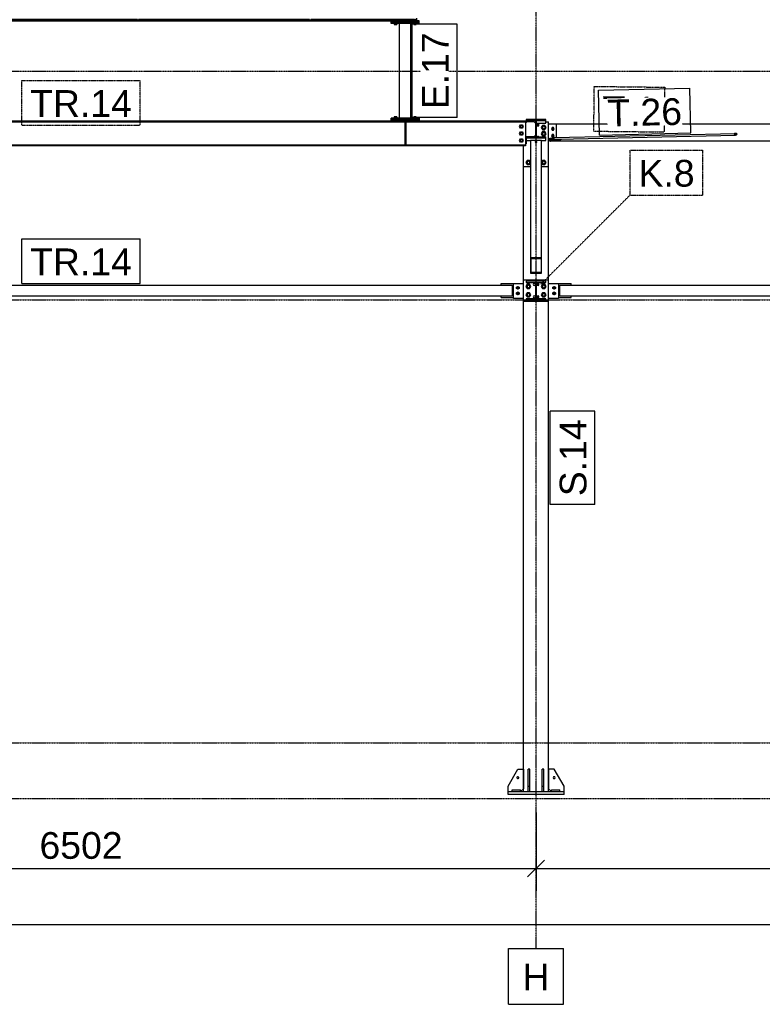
# Model space of a CAD drawing. Header units: millimetres. Extents: x 0 to 42000, y 0 to 29700.
# Tile 27 of 29: x 29294 to 34599, y 17763 to 24801. Entities that reach past the tile are written whole.
import ezdxf

# ---------------------------------------------------------------- set-up
doc = ezdxf.new("R2010")
doc.units = ezdxf.units.MM
doc.linetypes.add('DXK_LINE_DOT2', pattern=[3.9198, 1.9599, -1.9599])
doc.linetypes.add('DXK_LINE_DOT3', pattern=[5.9187, 2.979, -0.9799, 0.9799, -0.9799])
for name, color, linetype in [('TS_INNE_OBIEKTY', 7, 'Continuous'), ('TS_LINIE_WIDOCZNE', 7, 'Continuous'), ('TS_OPISY', 7, 'Continuous'), ('TS_OPISY_LINIE', 7, 'Continuous'), ('TS_OPISY_RAMKA', 7, 'Continuous'), ('TS_WYMIARY', 7, 'Continuous'), ('TS_WYMIARY_TEKST', 7, 'Continuous'), ('TS_WYPELNIENIE', 7, 'Continuous')]:
    doc.layers.add(name, color=color, linetype=linetype)
doc.styles.add('Arial', font='ARIAL.TTF', dxfattribs={"height": 0.2})

# ---------------------------------------------------------------- blocks, each defined once
blk = doc.blocks.new('Part-293068075-5662 - 4602')
at = {"layer": 'TS_LINIE_WIDOCZNE', "color": 1, "linetype": 'Continuous'}
for p, q in [((33072.6, 23952.4), (33111.5, 23952.4)), ((33097.6, 23944.4), (33072.6, 23944.4)), ((33095.6, 23944.4), (33095.6, 23952.4))]:
    blk.add_line(p, q, dxfattribs=at)
blk = doc.blocks.new('Part-293068075-4615 - 4602')
at = {"layer": 'TS_LINIE_WIDOCZNE', "color": 1, "linetype": 'Continuous'}
for p, q in [((32892.6, 22940.6), (32892.6, 23750.3)), ((33072.6, 22940.6), (33072.6, 23750.3)), ((32892.6, 19282.6), (32892.6, 22787.6)), ((33072.6, 19282.6), (33072.6, 22787.6))]:
    blk.add_line(p, q, dxfattribs=at)
blk = doc.blocks.new('Bolt-293068075-5039 - 4602')
at = {"layer": 'TS_INNE_OBIEKTY', "color": 1, "linetype": 'Continuous'}
for p, q in [((32919, 22909.1), (32910.3, 22894.1)), ((32910.3, 22894.1), (32919, 22879.1)), ((32936.3, 22909.1), (32919, 22909.1)), ((32919, 22879.1), (32936.3, 22879.1)), ((32944.9, 22894.1), (32936.3, 22909.1)), ((32936.3, 22879.1), (32944.9, 22894.1)), ((33029, 22909.1), (33020.3, 22894.1)), ((33020.3, 22894.1), (33029, 22879.1)), ((33046.3, 22909.1), (33029, 22909.1)), ((33029, 22879.1), (33046.3, 22879.1)), ((33054.9, 22894.1), (33046.3, 22909.1)), ((33046.3, 22879.1), (33054.9, 22894.1)), ((32919, 22849.1), (32910.3, 22834.1)), ((32910.3, 22834.1), (32919, 22819.1)), ((32936.3, 22849.1), (32919, 22849.1)), ((32919, 22819.1), (32936.3, 22819.1)), ((32944.9, 22834.1), (32936.3, 22849.1)), ((32936.3, 22819.1), (32944.9, 22834.1)), ((33029, 22849.1), (33020.3, 22834.1)), ((33020.3, 22834.1), (33029, 22819.1)), ((33046.3, 22849.1), (33029, 22849.1)), ((33029, 22819.1), (33046.3, 22819.1)), ((33054.9, 22834.1), (33046.3, 22849.1)), ((33046.3, 22819.1), (33054.9, 22834.1))]:
    blk.add_line(p, q, dxfattribs=at)
for centre, radius, start, end in [((32927.6, 22894.1), 11, 108, 288), ((32927.6, 22894.1), 10, 0, 180), ((32927.6, 22894.1), 10, 180, 0), ((32927.6, 22894.1), 11, 288, 108), ((33037.6, 22894.1), 11, 108, 288), ((33037.6, 22894.1), 10, 0, 180), ((33037.6, 22894.1), 10, 180, 0), ((33037.6, 22894.1), 11, 288, 108), ((32927.6, 22834.1), 11, 108, 288), ((32927.6, 22834.1), 10, 0, 180), ((32927.6, 22834.1), 10, 180, 0), ((32927.6, 22834.1), 11, 288, 108), ((33037.6, 22834.1), 11, 108, 288), ((33037.6, 22834.1), 10, 0, 180), ((33037.6, 22834.1), 10, 180, 0), ((33037.6, 22834.1), 11, 288, 108)]:
    blk.add_arc(centre, radius, start, end, dxfattribs=at)
blk = doc.blocks.new('Bolt-293068075-5037 - 4602')
at = {"layer": 'TS_INNE_OBIEKTY', "color": 1, "linetype": 'Continuous'}
for centre, start, end in [((32968.6, 22908.1), 0, 180), ((32968.6, 22908.1), 0, 180), ((32968.6, 22908.1), 180, 0), ((32968.6, 22908.1), 180, 0), ((32996.6, 22908.1), 0, 180), ((32996.6, 22908.1), 0, 180), ((32996.6, 22908.1), 180, 0), ((32996.6, 22908.1), 180, 0)]:
    blk.add_arc(centre, 7, start, end, dxfattribs=at)
blk = doc.blocks.new('Part-293068075-4698 - 4602')
at = {"layer": 'TS_LINIE_WIDOCZNE', "color": 1, "linetype": 'Continuous'}
for p, q in [((32782.6, 19262.6), (32782.6, 19282.6)), ((32782.6, 19282.6), (33182.6, 19282.6)), ((33182.6, 19262.6), (32782.6, 19262.6)), ((33182.6, 19262.6), (33182.6, 19282.6))]:
    blk.add_line(p, q, dxfattribs=at)
blk = doc.blocks.new('Bolt-293068075-5578 - 4602')
at = {"layer": 'TS_INNE_OBIEKTY', "color": 1, "linetype": 'Continuous'}
for start, end in [(108, 288), (108, 288), (288, 108), (288, 108)]:
    blk.add_arc((32852.6, 19382.6), 7, start, end, dxfattribs=at)
blk = doc.blocks.new('Part-293068075-4702 - 4602')
at = {"layer": 'TS_LINIE_WIDOCZNE', "color": 1, "linetype": 'Continuous'}
for p, q in [((32812.6, 19282.6), (32812.6, 19294.6)), ((32812.6, 19294.6), (32872.6, 19294.6)), ((32872.6, 19282.6), (32872.6, 19294.6))]:
    blk.add_line(p, q, dxfattribs=at)
blk = doc.blocks.new('Part-293068075-5574 - 4602')
at = {"layer": 'TS_LINIE_WIDOCZNE', "color": 1, "linetype": 'Continuous'}
for p, q in [((33112.6, 19442.6), (33072.6, 19442.6)), ((33072.6, 19442.6), (33072.6, 19302.6)), ((33182.6, 19322.6), (33112.6, 19442.6)), ((33092.6, 19282.6), (33072.6, 19302.6)), ((33182.6, 19282.6), (33182.6, 19322.6))]:
    blk.add_line(p, q, dxfattribs=at)
blk = doc.blocks.new('Part-293068075-4864 - 4602')
at = {"layer": 'TS_LINIE_WIDOCZNE', "color": 1, "linetype": 'Continuous'}
for p, q in [((33152.6, 22824.1), (33152.6, 22904.1)), ((33152.6, 22904.1), (39341.8, 22904.1)), ((39341.8, 22904.1), (39341.8, 22824.1)), ((39341.8, 22824.1), (33152.6, 22824.1))]:
    blk.add_line(p, q, dxfattribs=at)
blk = doc.blocks.new('Part-293068075-4764 - 4602')
at = {"layer": 'TS_WYPELNIENIE', "linetype": 'Continuous'}
h = blk.add_hatch(dxfattribs=at)
h.set_pattern_fill('', color=256, scale=70, style=0, pattern_type=0)
h.set_pattern_definition([(45, (32912.6, 24088.33), (-157.15, 157.15), [])])
h.paths.add_polyline_path([(33052.6, 24088.3), (32912.6, 24088.3), (32912.6, 24079.8), (32979.9, 24079.8), (32979.9, 23963.8), (32912.6, 23963.8), (32912.6, 23955.3), (33052.6, 23955.3), (33052.6, 23963.8), (32985.4, 23963.8), (32985.4, 24079.8), (33052.6, 24079.8)])
at = {"layer": 'TS_INNE_OBIEKTY', "color": 1, "linetype": 'Continuous'}
for p, q in [((33052.6, 24088.3), (32912.6, 24088.3)), ((32912.6, 24088.3), (32912.6, 24079.8)), ((32912.6, 24079.8), (32979.9, 24079.8)), ((32979.9, 24079.8), (32979.9, 23963.8)), ((32985.4, 23963.8), (32985.4, 24079.8)), ((32985.4, 24079.8), (33052.6, 24079.8)), ((33052.6, 24079.8), (33052.6, 24088.3)), ((32979.9, 23963.8), (32912.6, 23963.8)), ((32912.6, 23963.8), (32912.6, 23955.3)), ((32912.6, 23955.3), (33052.6, 23955.3)), ((32985.4, 23963.8), (33052.6, 23963.8)), ((33052.6, 23955.3), (33052.6, 23963.8))]:
    blk.add_line(p, q, dxfattribs=at)
at = {"layer": 'TS_LINIE_WIDOCZNE', "color": 1, "linetype": 'Continuous'}
for p, q in [((32912.6, 24074), (32912.6, 24079.8)), ((33052.6, 24061.8), (33052.6, 24079.8)), ((32985.4, 24061.8), (33052.6, 24061.8)), ((32912.6, 23950.6), (32912.6, 23955.3)), ((32912.6, 23937.3), (32942.6, 23937.3)), ((33022.6, 23937.3), (33052.6, 23937.3)), ((33052.6, 23937.3), (33052.6, 23955.3))]:
    blk.add_line(p, q, dxfattribs=at)
blk = doc.blocks.new('Part-293068075-4765 - 4602')
at = {"layer": 'TS_WYPELNIENIE', "linetype": 'Continuous'}
h = blk.add_hatch(dxfattribs=at)
h.set_pattern_fill('', color=256, scale=70, style=0, pattern_type=0)
h.set_pattern_definition([(45, (32942.62, 23097.96), (-157.15, 157.15), [])])
h.paths.add_polyline_path([(33022.6, 23098), (32942.6, 23098), (32942.6, 22988.4), (33022.6, 22988.4)])
h.paths.add_polyline_path([(32946.6, 22993.9), (32946.6, 23092.5), (33018.6, 23092.5), (33018.6, 22993.9)])
at = {"layer": 'TS_INNE_OBIEKTY', "color": 1, "linetype": 'Continuous'}
for p, q in [((33022.6, 23098), (32942.6, 23098)), ((32942.6, 23098), (32942.6, 22988.4)), ((32946.6, 22993.9), (32946.6, 23092.5)), ((32946.6, 23092.5), (33018.6, 23092.5)), ((33018.6, 23092.5), (33018.6, 22993.9)), ((33022.6, 22988.4), (33022.6, 23098)), ((32942.6, 22988.4), (33022.6, 22988.4)), ((33018.6, 22993.9), (32946.6, 22993.9))]:
    blk.add_line(p, q, dxfattribs=at)
at = {"layer": 'TS_LINIE_WIDOCZNE', "color": 1, "linetype": 'Continuous'}
for p, q in [((33022.6, 23937.3), (32942.6, 23937.3)), ((32942.6, 23937.3), (32942.6, 23098)), ((33022.6, 23098), (33022.6, 23937.3))]:
    blk.add_line(p, q, dxfattribs=at)
blk = doc.blocks.new('Part-293068075-4766 - 4602')
at = {"layer": 'TS_WYPELNIENIE', "linetype": 'Continuous'}
h = blk.add_hatch(dxfattribs=at)
h.set_pattern_fill('', color=256, scale=70, style=0, pattern_type=0)
h.set_pattern_definition([(45, (32912.61, 22930.6), (-157.15, 157.15), [])])
h.paths.add_polyline_path([(33052.6, 22930.6), (32912.6, 22930.6), (32912.6, 22922.1), (32979.9, 22922.1), (32979.9, 22806.1), (32912.6, 22806.1), (32912.6, 22797.6), (33052.6, 22797.6), (33052.6, 22806.1), (32985.4, 22806.1), (32985.4, 22922.1), (33052.6, 22922.1)])
at = {"layer": 'TS_INNE_OBIEKTY', "color": 1, "linetype": 'Continuous'}
for p, q in [((33052.6, 22930.6), (32912.6, 22930.6)), ((32912.6, 22930.6), (32912.6, 22922.1)), ((32912.6, 22922.1), (32979.9, 22922.1)), ((32979.9, 22922.1), (32979.9, 22806.1)), ((32985.4, 22806.1), (32985.4, 22922.1)), ((32985.4, 22922.1), (33052.6, 22922.1)), ((33052.6, 22922.1), (33052.6, 22930.6)), ((32979.9, 22806.1), (32912.6, 22806.1)), ((32912.6, 22806.1), (32912.6, 22797.6)), ((33052.6, 22806.1), (32985.4, 22806.1)), ((33052.6, 22797.6), (33052.6, 22806.1)), ((32912.6, 22797.6), (33052.6, 22797.6))]:
    blk.add_line(p, q, dxfattribs=at)
blk = doc.blocks.new('Part-293068075-4924 - 4602')
at = {"layer": 'TS_LINIE_WIDOCZNE', "color": 1, "linetype": 'Continuous'}
for p, q in [((32912.6, 24067.8), (32912.6, 24074)), ((32912.6, 24074), (32967.9, 24074)), ((32967.9, 24074), (32979.9, 24062)), ((32909.2, 24063), (32907.6, 24062.8)), ((32910.5, 24063.7), (32909.2, 24063)), ((32911.7, 24064.8), (32910.5, 24063.7)), ((32912.4, 24066.2), (32911.7, 24064.8)), ((32912.6, 24067.8), (32912.4, 24066.2)), ((32912.6, 23950.6), (32912.6, 23912.8)), ((32971.5, 23963.8), (32979.9, 23972.1)), ((32912.6, 23912.8), (32907.6, 23912.8))]:
    blk.add_line(p, q, dxfattribs=at)
blk = doc.blocks.new('GridLine-293068075-5873 - 4602')
at = {"layer": 'TS_INNE_OBIEKTY', "color": 4, "linetype": 'DXK_LINE_DOT3'}
blk.add_line((2168.7, 19232.6), (40788.3, 19232.6), dxfattribs=at)
blk = doc.blocks.new('Part-293068075-5503 - 4602')
at = {"layer": 'TS_LINIE_WIDOCZNE', "color": 1, "linetype": 'Continuous'}
for p, q in [((32148.2, 24097.8), (31948.2, 24097.8)), ((31948.2, 24097.8), (31948.2, 24097.8)), ((31948.2, 24087.8), (31948.2, 24097.8)), ((32148.2, 24087.8), (31948.2, 24087.8)), ((32148.2, 24097.8), (32148.2, 24097.8)), ((32148.2, 24097.8), (32148.2, 24087.8))]:
    blk.add_line(p, q, dxfattribs=at)
blk = doc.blocks.new('Part-293068075-4964 - 4602')
at = {"layer": 'TS_LINIE_WIDOCZNE', "color": 1, "linetype": 'Continuous'}
for p, q in [((32732.6, 22914.1), (32822.6, 22914.1)), ((32732.6, 22904.1), (32732.6, 22914.1)), ((32732.6, 22814.1), (32732.6, 22824.1)), ((32732.6, 22814.1), (32822.6, 22814.1))]:
    blk.add_line(p, q, dxfattribs=at)
blk = doc.blocks.new('Bolt-293068075-4962 - 4602')
at = {"layer": 'TS_INNE_OBIEKTY', "color": 1, "linetype": 'Continuous'}
for p, q in [((33103.6, 22889.3), (33112.6, 22894.5)), ((33103.6, 22878.9), (33103.6, 22889.3)), ((33112.6, 22873.7), (33103.6, 22878.9)), ((33112.6, 22894.5), (33121.6, 22889.3)), ((33121.6, 22878.9), (33112.6, 22873.7)), ((33121.6, 22889.3), (33121.6, 22878.9)), ((33103.6, 22849.3), (33112.6, 22854.5)), ((33103.6, 22838.9), (33103.6, 22849.3)), ((33112.6, 22833.7), (33103.6, 22838.9)), ((33112.6, 22854.5), (33121.6, 22849.3)), ((33121.6, 22838.9), (33112.6, 22833.7)), ((33121.6, 22849.3), (33121.6, 22838.9))]:
    blk.add_line(p, q, dxfattribs=at)
for centre, radius, start, end in [((33112.6, 22884.1), 7, 0, 180), ((33112.6, 22884.1), 7, 180, 0), ((33112.6, 22884.1), 6, 120, 300), ((33112.6, 22884.1), 6, 300, 120), ((33112.6, 22844.1), 7, 0, 180), ((33112.6, 22844.1), 7, 180, 0), ((33112.6, 22844.1), 6, 120, 300), ((33112.6, 22844.1), 6, 300, 120)]:
    blk.add_arc(centre, radius, start, end, dxfattribs=at)
blk = doc.blocks.new('Part-293068075-4960 - 4602')
at = {"layer": 'TS_LINIE_WIDOCZNE', "color": 1, "linetype": 'Continuous'}
for p, q in [((33072.6, 22914.1), (33142.6, 22914.1)), ((33142.6, 22914.1), (33142.6, 22807.6)), ((33142.6, 22807.6), (33072.6, 22807.6))]:
    blk.add_line(p, q, dxfattribs=at)
blk = doc.blocks.new('GridLine-293068075-5871 - 4602')
at = {"layer": 'TS_INNE_OBIEKTY', "color": 4, "linetype": 'DXK_LINE_DOT3'}
blk.add_line((32982.6, 18162.6), (32982.6, 26072.6), dxfattribs=at)
at = {"layer": 'TS_INNE_OBIEKTY', "color": 4, "linetype": 'Continuous'}
for p, q in [((32786.3, 18162.6), (33178.9, 18162.6)), ((32786.3, 17762.6), (32786.3, 18162.6)), ((33178.9, 17762.6), (33178.9, 18162.6)), ((32786.3, 17762.6), (33178.9, 17762.6))]:
    blk.add_line(p, q, dxfattribs=at)
at = {"layer": 'TS_INNE_OBIEKTY', "color": 2, "linetype": 'Continuous', "style": 'Arial'}
blk.add_text('H', height=191, dxfattribs=at).set_placement((32886.3, 17862.6))
blk = doc.blocks.new('Part-293068075-4862 - 4602')
at = {"layer": 'TS_LINIE_WIDOCZNE', "color": 1, "linetype": 'Continuous'}
for p, q in [((26650.5, 22824.1), (26650.5, 22904.1)), ((26650.5, 22904.1), (32812.6, 22904.1)), ((32812.6, 22904.1), (32812.6, 22824.1)), ((32812.6, 22824.1), (26650.5, 22824.1))]:
    blk.add_line(p, q, dxfattribs=at)
blk = doc.blocks.new('Part-293068075-4865 - 4602')
at = {"layer": 'TS_LINIE_WIDOCZNE', "color": 1, "linetype": 'Continuous'}
for p, q in [((33077.6, 24055.9), (39361.8, 24055.9)), ((33077.6, 24053.4), (33077.6, 24055.9)), ((33077.6, 23935.9), (33077.6, 23938.4)), ((33077.6, 23935.9), (39361.8, 23935.9))]:
    blk.add_line(p, q, dxfattribs=at)
blk = doc.blocks.new('Part-293068075-5350 - 4602')
at = {"layer": 'TS_LINIE_WIDOCZNE', "color": 1, "linetype": 'Continuous'}
for p, q in [((33127.6, 24053.4), (33072.6, 24053.4)), ((33127.6, 23959.2), (33127.6, 24053.4)), ((33072.6, 23938.4), (33127.6, 23938.4)), ((33127.6, 23938.4), (33127.6, 23940.7))]:
    blk.add_line(p, q, dxfattribs=at)
blk = doc.blocks.new('Part-293068075-5366 - 4602')
at = {"layer": 'TS_WYPELNIENIE', "linetype": 'Continuous'}
h = blk.add_hatch(dxfattribs=at)
h.set_pattern_fill('', color=256, scale=70, style=0, pattern_type=0)
h.set_pattern_definition([(45, (34415.63, 23986.33), (-157.15, 157.15), [])])
h.paths.add_polyline_path([(34418.5, 23982.1), (34415.6, 23986.3), (34408.5, 23988), (34401.2, 23986.2), (34398.1, 23982), (34401, 23977.8), (34408.1, 23976), (34415.4, 23977.8)])
at = {"layer": 'TS_INNE_OBIEKTY', "color": 1, "linetype": 'Continuous'}
for p, q in [((34401.2, 23986.2), (34398.1, 23982)), ((34398.1, 23982), (34401, 23977.8)), ((34401, 23977.8), (34408.1, 23976)), ((34408.5, 23988), (34401.2, 23986.2)), ((34408.1, 23976), (34415.4, 23977.8)), ((34415.6, 23986.3), (34408.5, 23988)), ((34415.4, 23977.8), (34418.5, 23982.1)), ((34418.5, 23982.1), (34415.6, 23986.3))]:
    blk.add_line(p, q, dxfattribs=at)
at = {"layer": 'TS_LINIE_WIDOCZNE', "color": 1, "linetype": 'Continuous'}
for p, q in [((33111.4, 23953), (33112.4, 23957.3)), ((33112.4, 23948.8), (33111.4, 23953)), ((33112.4, 23957.3), (33114.9, 23958.9)), ((33114.4, 23947.4), (33112.4, 23948.8)), ((33114.9, 23958.9), (34408.5, 23988)), ((33145.1, 23947.6), (34408.1, 23976))]:
    blk.add_line(p, q, dxfattribs=at)
blk = doc.blocks.new('Part-293068075-4919 - 4602')
at = {"layer": 'TS_LINIE_WIDOCZNE', "color": 1, "linetype": 'Continuous'}
for p, q in [((26565.5, 24077.8), (26565.5, 23897.8)), ((26565.5, 24077.8), (28809.2, 24077.8)), ((29009.2, 24077.8), (31948.2, 24077.8)), ((32148.2, 24077.8), (32907.6, 24077.8)), ((32907.6, 24077.8), (32907.6, 23897.8)), ((26565.5, 24069.8), (32907.6, 24069.8)), ((26565.5, 23905.8), (32907.6, 23905.8)), ((32907.6, 23897.8), (26565.5, 23897.8))]:
    blk.add_line(p, q, dxfattribs=at)
blk = doc.blocks.new('Bolt-293068075-4925 - 4602')
at = {"layer": 'TS_INNE_OBIEKTY', "color": 1, "linetype": 'Continuous'}
for p, q in [((32863.8, 24037.8), (32870.7, 24049.8)), ((32870.7, 24025.8), (32863.8, 24037.8)), ((32863.8, 23987.8), (32870.7, 23999.8)), ((32870.7, 24049.8), (32884.5, 24049.8)), ((32884.5, 24025.8), (32870.7, 24025.8)), ((32870.7, 23999.8), (32884.5, 23999.8)), ((32884.5, 24049.8), (32891.5, 24037.8)), ((32891.5, 24037.8), (32884.5, 24025.8)), ((32884.5, 23999.8), (32891.5, 23987.8)), ((32870.7, 23975.8), (32863.8, 23987.8)), ((32863.8, 23937.8), (32870.7, 23949.8)), ((32870.7, 23925.8), (32863.8, 23937.8)), ((32884.5, 23975.8), (32870.7, 23975.8)), ((32870.7, 23949.8), (32884.5, 23949.8)), ((32891.5, 23987.8), (32884.5, 23975.8)), ((32884.5, 23949.8), (32891.5, 23937.8)), ((32891.5, 23937.8), (32884.5, 23925.8)), ((32884.5, 23925.8), (32870.7, 23925.8))]:
    blk.add_line(p, q, dxfattribs=at)
for centre, radius, start, end in [((32877.6, 24037.8), 9, 90, 270), ((32877.6, 24037.8), 8, 30, 210), ((32877.6, 24037.8), 8, 210, 30), ((32877.6, 24037.8), 9, 270, 90), ((32877.6, 23987.8), 9, 90, 270), ((32877.6, 23937.8), 9, 90, 270), ((32877.6, 23987.8), 8, 30, 210), ((32877.6, 23937.8), 8, 30, 210), ((32877.6, 23987.8), 8, 210, 30), ((32877.6, 23937.8), 8, 210, 30), ((32877.6, 23987.8), 9, 270, 90), ((32877.6, 23937.8), 9, 270, 90)]:
    blk.add_arc(centre, radius, start, end, dxfattribs=at)
blk = doc.blocks.new('Part-293068075-4937 - 4602')
at = {"layer": 'TS_LINIE_WIDOCZNE', "color": 1, "linetype": 'Continuous'}
for p, q in [((32051.2, 24068.8), (32045.2, 24068.8)), ((32045.2, 24068.8), (32045.2, 23906.8)), ((32051.2, 24068.8), (32051.2, 23906.8)), ((32051.2, 23906.8), (32045.2, 23906.8))]:
    blk.add_line(p, q, dxfattribs=at)
blk = doc.blocks.new('Bolt-293068075-5678 - 4602')
at = {"layer": 'TS_INNE_OBIEKTY', "color": 1, "linetype": 'Continuous'}
for p, q in [((33080.3, 23953.8), (33084.3, 23954.1)), ((33080.3, 23952.4), (33080.3, 23953.8)), ((33080.3, 23940.3), (33080.3, 23932.8)), ((33080.3, 23932.8), (33084.3, 23933.1)), ((33080.3, 23932.8), (33086.6, 23932.6)), ((33083.9, 23940.4), (33083.6, 23940.3)), ((33083.9, 23940.4), (33083.6, 23940.3)), ((33083.6, 23940.3), (33084, 23940.3)), ((33083.6, 23940.3), (33084, 23940.3)), ((33084.9, 23940.5), (33083.9, 23940.4)), ((33084.9, 23940.5), (33083.9, 23940.4)), ((33084, 23940.3), (33085.1, 23940.3)), ((33084.3, 23954.1), (33094.6, 23954.1)), ((33084.3, 23954.1), (33084.3, 23952.4)), ((33084.3, 23933.1), (33084.3, 23940.5)), ((33094.7, 23933.1), (33084.3, 23933.1)), ((33085.1, 23940.4), (33084.7, 23940.3)), ((33084.7, 23940.3), (33085.9, 23940.3)), ((33086.4, 23940.5), (33084.9, 23940.5)), ((33087, 23940.5), (33085.1, 23940.4)), ((33085.1, 23940.3), (33086.7, 23940.2)), ((33085.9, 23940.3), (33088.3, 23940.2)), ((33088.3, 23940.5), (33086.4, 23940.5)), ((33097, 23932.7), (33086.6, 23932.6)), ((33086.7, 23940.2), (33088.6, 23940.2)), ((33089.9, 23940.5), (33087, 23940.5)), ((33090.5, 23940.5), (33088.3, 23940.5)), ((33088.3, 23940.2), (33091.4, 23940.2)), ((33088.6, 23940.2), (33090.8, 23940.2)), ((33092.9, 23940.5), (33089.9, 23940.5)), ((33092.6, 23940.5), (33090.5, 23940.5)), ((33090.8, 23940.2), (33093, 23940.2)), ((33091.4, 23940.2), (33094.3, 23940.3)), ((33094.6, 23940.5), (33092.6, 23940.5)), ((33095.4, 23940.5), (33092.9, 23940.5)), ((33093, 23940.2), (33094.9, 23940.2)), ((33094.3, 23940.3), (33096.2, 23940.3)), ((33094.6, 23954.1), (33100.9, 23953.9)), ((33094.6, 23952.4), (33094.6, 23954.1)), ((33094.6, 23940.6), (33100.9, 23940.4)), ((33094.6, 23940.6), (33094.7, 23933.1)), ((33096.2, 23940.5), (33094.6, 23940.5)), ((33101, 23932.9), (33094.7, 23933.1)), ((33094.9, 23940.2), (33096.4, 23940.3)), ((33096.6, 23940.4), (33095.4, 23940.5)), ((33097.2, 23940.4), (33096.2, 23940.5)), ((33096.2, 23940.3), (33096.6, 23940.4)), ((33096.4, 23940.3), (33097.3, 23940.3)), ((33096.4, 23940.3), (33097.3, 23940.3)), ((33096.6, 23940.4), (33096.6, 23940.4)), ((33101, 23932.9), (33097, 23932.7)), ((33097.6, 23940.4), (33097.2, 23940.4)), ((33097.6, 23940.4), (33097.2, 23940.4)), ((33097.3, 23940.3), (33097.6, 23940.4)), ((33097.3, 23940.3), (33097.6, 23940.4)), ((33097.6, 23940.4), (33097.6, 23940.4)), ((33097.6, 23940.4), (33097.6, 23940.4)), ((33100.9, 23952.4), (33100.9, 23953.9)), ((33100.9, 23940.4), (33101, 23932.9))]:
    blk.add_line(p, q, dxfattribs=at)
blk = doc.blocks.new('Part-293068075-4961 - 4602')
at = {"layer": 'TS_LINIE_WIDOCZNE', "color": 1, "linetype": 'Continuous'}
for p, q in [((33142.6, 22914.1), (33232.6, 22914.1)), ((33232.6, 22904.1), (33232.6, 22914.1)), ((33142.6, 22814.1), (33232.6, 22814.1)), ((33232.6, 22814.1), (33232.6, 22824.1))]:
    blk.add_line(p, q, dxfattribs=at)
blk = doc.blocks.new('Part-293068075-4963 - 4602')
at = {"layer": 'TS_LINIE_WIDOCZNE', "color": 1, "linetype": 'Continuous'}
for p, q in [((32822.6, 22807.6), (32822.6, 22914.1)), ((32822.6, 22914.1), (32892.6, 22914.1)), ((32892.6, 22807.6), (32822.6, 22807.6))]:
    blk.add_line(p, q, dxfattribs=at)
blk = doc.blocks.new('Part-293068075-5266 - 4602')
at = {"layer": 'TS_LINIE_WIDOCZNE', "color": 1, "linetype": 'Continuous'}
for p, q in [((32926.6, 19282.6), (32926.6, 19442.6)), ((32938.6, 19442.6), (32926.6, 19442.6)), ((32938.6, 19282.6), (32938.6, 19442.6)), ((32926.6, 19322.6), (32938.6, 19322.6))]:
    blk.add_line(p, q, dxfattribs=at)
blk = doc.blocks.new('Bolt-293068075-4965 - 4602')
at = {"layer": 'TS_INNE_OBIEKTY', "color": 1, "linetype": 'Continuous'}
for p, q in [((32843.6, 22889.3), (32852.6, 22894.5)), ((32843.6, 22878.9), (32843.6, 22889.3)), ((32852.6, 22873.7), (32843.6, 22878.9)), ((32852.6, 22894.5), (32861.6, 22889.3)), ((32861.6, 22878.9), (32852.6, 22873.7)), ((32861.6, 22889.3), (32861.6, 22878.9)), ((32843.6, 22849.3), (32852.6, 22854.5)), ((32843.6, 22838.9), (32843.6, 22849.3)), ((32852.6, 22833.7), (32843.6, 22838.9)), ((32852.6, 22854.5), (32861.6, 22849.3)), ((32861.6, 22838.9), (32852.6, 22833.7)), ((32861.6, 22849.3), (32861.6, 22838.9))]:
    blk.add_line(p, q, dxfattribs=at)
for centre, radius, start, end in [((32852.6, 22884.1), 7, 0, 180), ((32852.6, 22884.1), 7, 180, 0), ((32852.6, 22884.1), 6, 120, 300), ((32852.6, 22884.1), 6, 300, 120), ((32852.6, 22844.1), 7, 0, 180), ((32852.6, 22844.1), 7, 180, 0), ((32852.6, 22844.1), 6, 120, 300), ((32852.6, 22844.1), 6, 300, 120)]:
    blk.add_arc(centre, radius, start, end, dxfattribs=at)
blk = doc.blocks.new('Part-293068075-5028 - 4602')
at = {"layer": 'TS_LINIE_WIDOCZNE', "color": 1, "linetype": 'Continuous'}
for p, q in [((32907.6, 24070.3), (32912.6, 24070.3)), ((33052.6, 24070.3), (33072.6, 24070.3)), ((33072.6, 23750.3), (33072.6, 24070.3)), ((32892.6, 23750.3), (32892.6, 23897.8)), ((32892.6, 23750.3), (32942.6, 23750.3)), ((33022.6, 23750.3), (33072.6, 23750.3))]:
    blk.add_line(p, q, dxfattribs=at)
blk = doc.blocks.new('Bolt-293068075-5029 - 4602')
at = {"layer": 'TS_INNE_OBIEKTY', "color": 1, "linetype": 'Continuous'}
for start, end in [(0, 180), (0, 180), (180, 0), (180, 0)]:
    blk.add_arc((32996.6, 24047.8), 7, start, end, dxfattribs=at)
blk = doc.blocks.new('Bolt-293068075-5030 - 4602')
at = {"layer": 'TS_INNE_OBIEKTY', "color": 1, "linetype": 'Continuous'}
for centre, end in [((32968.6, 23959.8), 51.33315), ((32968.6, 23959.8), 51.33315), ((32996.6, 23959.8), 145.11333), ((32996.6, 23959.8), 145.11333)]:
    blk.add_arc(centre, 7, 34.88667, end, dxfattribs=at)
blk = doc.blocks.new('Bolt-293068075-5031 - 4602')
at = {"layer": 'TS_INNE_OBIEKTY', "color": 1, "linetype": 'Continuous'}
for p, q in [((33029, 24045.3), (33020.3, 24030.3)), ((33020.3, 24030.3), (33029, 24015.3)), ((33029, 24000.3), (33020.3, 23985.3)), ((33046.3, 24045.3), (33029, 24045.3)), ((33029, 24015.3), (33046.3, 24015.3)), ((33046.3, 24000.3), (33029, 24000.3)), ((33054.9, 24030.3), (33046.3, 24045.3)), ((33046.3, 24015.3), (33054.9, 24030.3)), ((33054.9, 23985.3), (33046.3, 24000.3)), ((33020.3, 23985.3), (33029, 23970.3)), ((33029, 23970.3), (33046.3, 23970.3)), ((33046.3, 23970.3), (33054.9, 23985.3)), ((32919, 23795.3), (32910.3, 23780.3)), ((32936.3, 23795.3), (32919, 23795.3)), ((32942.6, 23784.3), (32936.3, 23795.3)), ((33029, 23795.3), (33022.6, 23784.4)), ((33046.3, 23795.3), (33029, 23795.3)), ((33054.9, 23780.3), (33046.3, 23795.3)), ((32910.3, 23780.3), (32919, 23765.3)), ((32919, 23765.3), (32936.3, 23765.3)), ((32936.3, 23765.3), (32942.6, 23776.3)), ((33022.6, 23776.3), (33029, 23765.3)), ((33029, 23765.3), (33046.3, 23765.3)), ((33046.3, 23765.3), (33054.9, 23780.3))]:
    blk.add_line(p, q, dxfattribs=at)
for centre, radius, start, end in [((33037.6, 24030.3), 11, 108, 288), ((33037.6, 24030.3), 10, 0, 180), ((33037.6, 24030.3), 10, 180, 0), ((33037.6, 24030.3), 11, 288, 108), ((33037.6, 23985.3), 11, 108, 288), ((33037.6, 23985.3), 10, 0, 180), ((33037.6, 23985.3), 10, 180, 0), ((33037.6, 23985.3), 11, 288, 108), ((32927.6, 23780.3), 11, 108, 288), ((32927.6, 23780.3), 10, 0, 180), ((32927.6, 23780.3), 11, 288, 108), ((33037.6, 23780.3), 11, 108, 288), ((33037.6, 23780.3), 10, 0, 180), ((33037.6, 23780.3), 11, 288, 108), ((32927.6, 23780.3), 10, 180, 0), ((33037.6, 23780.3), 10, 180, 0)]:
    blk.add_arc(centre, radius, start, end, dxfattribs=at)
blk = doc.blocks.new('Part-293068075-5036 - 4602')
at = {"layer": 'TS_LINIE_WIDOCZNE', "color": 1, "linetype": 'Continuous'}
for p, q in [((32892.6, 22787.6), (32892.6, 22940.6)), ((32892.6, 22940.6), (33072.6, 22940.6)), ((33072.6, 22787.6), (33072.6, 22940.6)), ((32892.6, 22787.6), (33072.6, 22787.6))]:
    blk.add_line(p, q, dxfattribs=at)
blk = doc.blocks.new('Bolt-293068075-5038 - 4602')
at = {"layer": 'TS_INNE_OBIEKTY', "color": 1, "linetype": 'Continuous'}
for centre, start, end in [((32968.6, 22820.1), 0, 180), ((32968.6, 22820.1), 0, 180), ((32968.6, 22820.1), 180, 0), ((32968.6, 22820.1), 180, 0), ((32996.6, 22820.1), 0, 180), ((32996.6, 22820.1), 0, 180), ((32996.6, 22820.1), 180, 0), ((32996.6, 22820.1), 180, 0)]:
    blk.add_arc(centre, 7, start, end, dxfattribs=at)
blk = doc.blocks.new('Part-293068075-5267 - 4602')
at = {"layer": 'TS_LINIE_WIDOCZNE', "color": 1, "linetype": 'Continuous'}
for p, q in [((33026.6, 19282.6), (33026.6, 19442.6)), ((33038.6, 19442.6), (33026.6, 19442.6)), ((33038.6, 19282.6), (33038.6, 19442.6)), ((33026.6, 19322.6), (33038.6, 19322.6))]:
    blk.add_line(p, q, dxfattribs=at)
blk = doc.blocks.new('Part-293068075-5269 - 4602')
at = {"layer": 'TS_LINIE_WIDOCZNE', "color": 1, "linetype": 'Continuous'}
for p, q in [((33092.6, 19282.6), (33092.6, 19294.6)), ((33092.6, 19294.6), (33152.6, 19294.6)), ((33152.6, 19282.6), (33152.6, 19294.6))]:
    blk.add_line(p, q, dxfattribs=at)
blk = doc.blocks.new('Bolt-293068075-5332 - 4602')
at = {"layer": 'TS_INNE_OBIEKTY', "color": 1, "linetype": 'Continuous'}
for p, q in [((32977.8, 23929.5), (32976.9, 23928.3)), ((32979.1, 23930.4), (32977.8, 23929.5)), ((32980.8, 23931), (32979.1, 23930.4)), ((32982.6, 23931.2), (32980.8, 23931)), ((32984.5, 23931), (32982.6, 23931.2)), ((32986.1, 23930.4), (32984.5, 23931)), ((32987.5, 23929.5), (32986.1, 23930.4)), ((32988.3, 23928.3), (32987.5, 23929.5)), ((32976.9, 23928.3), (32976.6, 23927.1)), ((32976.6, 23927.1), (32976.9, 23925.8)), ((32976.9, 23925.8), (32977.8, 23924.7)), ((32977.8, 23924.7), (32979.1, 23923.8)), ((32979.1, 23923.8), (32980.8, 23923.2)), ((32980.8, 23923.2), (32982.6, 23923)), ((32982.6, 23923), (32984.5, 23923.2)), ((32984.5, 23923.2), (32986.1, 23923.8)), ((32986.1, 23923.8), (32987.5, 23924.7)), ((32987.5, 23924.7), (32988.3, 23925.8)), ((32988.6, 23927.1), (32988.3, 23928.3)), ((32988.3, 23925.8), (32988.6, 23927.1))]:
    blk.add_line(p, q, dxfattribs=at)
blk = doc.blocks.new('Bolt-293068075-5351 - 4602')
at = {"layer": 'TS_INNE_OBIEKTY', "color": 1, "linetype": 'Continuous'}
for p, q in [((33097.4, 24029.9), (33092.2, 24020.9)), ((33092.2, 24020.9), (33097.4, 24011.9)), ((33107.8, 24029.9), (33097.4, 24029.9)), ((33097.4, 24011.9), (33107.8, 24011.9)), ((33113, 24020.9), (33107.8, 24029.9)), ((33107.8, 24011.9), (33113, 24020.9)), ((33097.4, 23979.9), (33092.2, 23970.9)), ((33092.2, 23970.9), (33097.4, 23961.9)), ((33107.8, 23979.9), (33097.4, 23979.9)), ((33097.4, 23961.9), (33107.8, 23961.9)), ((33113, 23970.9), (33107.8, 23979.9)), ((33107.8, 23961.9), (33113, 23970.9))]:
    blk.add_line(p, q, dxfattribs=at)
for centre, radius, start, end in [((33102.6, 24020.9), 7, 108, 288), ((33102.6, 24020.9), 6, 0, 180), ((33102.6, 24020.9), 6, 180, 0), ((33102.6, 24020.9), 7, 288, 108), ((33102.6, 23970.9), 7, 108, 288), ((33102.6, 23970.9), 6, 0, 180), ((33102.6, 23970.9), 6, 180, 0), ((33102.6, 23970.9), 7, 288, 108)]:
    blk.add_arc(centre, radius, start, end, dxfattribs=at)
blk = doc.blocks.new('Part-293068075-5378 - 4602')
at = {"layer": 'TS_LINIE_WIDOCZNE', "color": 1, "linetype": 'Continuous'}
for p, q in [((24033.2, 24920.7), (25215.2, 24920.7)), ((24063.2, 24925), (25223.2, 24925)), ((24073.2, 24932.6), (25173.2, 24932.6)), ((25229.2, 24920.7), (26445.2, 24920.7)), ((25259.4, 24925), (26453.2, 24925)), ((25273.2, 24932.6), (26403.2, 24932.6)), ((26459.2, 24920.7), (27675.2, 24920.7)), ((26489.4, 24925), (27683.2, 24925)), ((26503.2, 24932.6), (27633.2, 24932.6)), ((27689.2, 24920.7), (28905.2, 24920.7)), ((27719.4, 24925), (28913.2, 24925)), ((27733.2, 24932.6), (28863.2, 24932.6)), ((28919.2, 24920.7), (30135.2, 24920.7)), ((28949.4, 24925), (30143.2, 24925)), ((28963.2, 24932.6), (30093.2, 24932.6)), ((30149.2, 24920.7), (31365.2, 24920.7)), ((30179.4, 24925), (31373.2, 24925)), ((30193.2, 24932.6), (31323.2, 24932.6)), ((31379.2, 24920.7), (32113.2, 24920.7)), ((31409.4, 24925), (32083.2, 24925)), ((31423.2, 24932.6), (32073.2, 24932.6)), ((24018.2, 24812.6), (24018.2, 24792.6)), ((24018.2, 24804.4), (24025.2, 24804.4)), ((24018.2, 24800.2), (32128.2, 24800.2)), ((24033.2, 24804.4), (25215.2, 24804.4)), ((24168.2, 24792.6), (26380.5, 24792.6)), ((25223.2, 24804.4), (26445.2, 24804.4)), ((26453.2, 24804.4), (27675.2, 24804.4)), ((26580.5, 24792.6), (28809.2, 24792.6)), ((27683.2, 24804.4), (28905.2, 24804.4)), ((28913.2, 24804.4), (30135.2, 24804.4)), ((29009.2, 24792.6), (31948.2, 24792.6)), ((30143.2, 24804.4), (31365.2, 24804.4)), ((31373.2, 24804.4), (32113.2, 24804.4)), ((32121.2, 24804.4), (32128.2, 24804.4)), ((32128.2, 24812.6), (32128.2, 24792.6))]:
    blk.add_line(p, q, dxfattribs=at)
blk = doc.blocks.new('Part-293068075-5386 - 4602')
at = {"layer": 'TS_LINIE_WIDOCZNE', "color": 1, "linetype": 'Continuous'}
for p, q in [((32008.2, 24097.8), (32008.2, 24772.6)), ((32088.2, 24097.8), (32088.2, 24772.6))]:
    blk.add_line(p, q, dxfattribs=at)
blk = doc.blocks.new('GridLine-293068075-5876 - 4602')
at = {"layer": 'TS_INNE_OBIEKTY', "color": 4, "linetype": 'DXK_LINE_DOT3'}
blk.add_line((2168.7, 24432.6), (40788.3, 24432.6), dxfattribs=at)
blk = doc.blocks.new('Part-293068075-5677 - 4602')
at = {"layer": 'TS_LINIE_WIDOCZNE', "color": 1, "linetype": 'Continuous'}
for p, q in [((33135.6, 23941.8), (33072.6, 23940.5)), ((33090.3, 23939.9), (33072.6, 23939.8)), ((33159.1, 23941.3), (33090.3, 23939.9)), ((33097.6, 23947), (33135.5, 23947.8)), ((33135.5, 23947.8), (33159, 23947.3)), ((33135.5, 23947.8), (33135.6, 23941.8)), ((33159.1, 23941.3), (33135.6, 23941.8)), ((33159, 23947.3), (33159.1, 23941.3))]:
    blk.add_line(p, q, dxfattribs=at)
blk = doc.blocks.new('Part-293068075-5480 - 4602')
at = {"layer": 'TS_LINIE_WIDOCZNE', "color": 1, "linetype": 'Continuous'}
for p, q in [((32148.2, 24792.6), (31948.2, 24792.6)), ((31948.2, 24782.6), (31948.2, 24792.6)), ((32148.2, 24782.6), (31948.2, 24782.6)), ((32148.2, 24782.6), (32148.2, 24792.6))]:
    blk.add_line(p, q, dxfattribs=at)
blk = doc.blocks.new('Part-293068075-5481 - 4602')
at = {"layer": 'TS_LINIE_WIDOCZNE', "color": 1, "linetype": 'Continuous'}
for p, q in [((32148.2, 24782.6), (31948.2, 24782.6)), ((31948.2, 24772.6), (31948.2, 24782.6)), ((32148.2, 24772.6), (32148.2, 24782.6)), ((32148.2, 24772.6), (31948.2, 24772.6))]:
    blk.add_line(p, q, dxfattribs=at)
blk = doc.blocks.new('Bolt-293068075-5482 - 4602')
at = {"layer": 'TS_INNE_OBIEKTY', "color": 1, "linetype": 'Continuous'}
for p, q in [((31987.2, 24800.1), (31969.2, 24800.1)), ((31969.2, 24800.1), (31969.2, 24792.6)), ((31978.2, 24792.6), (31978.2, 24800.1)), ((31987.2, 24792.6), (31987.2, 24800.1)), ((32127.2, 24800.1), (32109.2, 24800.1)), ((32109.2, 24800.1), (32109.2, 24792.6)), ((32118.2, 24792.6), (32118.2, 24800.1)), ((32127.2, 24800.1), (32127.2, 24792.6)), ((31969.2, 24772.6), (31969.2, 24765.1)), ((31969.2, 24765.1), (31987.2, 24765.1)), ((31978.2, 24772.6), (31978.2, 24765.1)), ((31987.2, 24772.6), (31987.2, 24765.1)), ((32109.2, 24772.6), (32109.2, 24765.1)), ((32109.2, 24765.1), (32127.2, 24765.1)), ((32118.2, 24772.6), (32118.2, 24765.1)), ((32127.2, 24772.6), (32127.2, 24765.1))]:
    blk.add_line(p, q, dxfattribs=at)
blk = doc.blocks.new('Part-293068075-5502 - 4602')
at = {"layer": 'TS_LINIE_WIDOCZNE', "color": 1, "linetype": 'Continuous'}
for p, q in [((32148.2, 24087.8), (31948.2, 24087.8)), ((31948.2, 24087.8), (31948.2, 24087.8)), ((31948.2, 24077.8), (31948.2, 24087.8)), ((32148.2, 24077.8), (31948.2, 24077.8)), ((32148.2, 24087.8), (32148.2, 24087.8)), ((32148.2, 24087.8), (32148.2, 24077.8))]:
    blk.add_line(p, q, dxfattribs=at)
blk = doc.blocks.new('Bolt-293068075-5504 - 4602')
at = {"layer": 'TS_INNE_OBIEKTY', "color": 1, "linetype": 'Continuous'}
for p, q in [((31969.2, 24105.3), (31969.2, 24097.8)), ((31987.2, 24105.3), (31969.2, 24105.3)), ((31969.2, 24105.3), (31987.2, 24105.3)), ((31969.2, 24077.8), (31969.2, 24070.3)), ((31987.2, 24070.3), (31969.2, 24070.3)), ((31978.2, 24105.3), (31978.2, 24097.8)), ((31978.2, 24070.3), (31978.2, 24077.8)), ((31987.2, 24105.3), (31987.2, 24097.8)), ((31987.2, 24077.8), (31987.2, 24070.3)), ((32109.2, 24105.3), (32109.2, 24097.8)), ((32127.2, 24105.3), (32109.2, 24105.3)), ((32127.2, 24105.3), (32109.2, 24105.3)), ((32109.2, 24077.8), (32109.2, 24070.3)), ((32127.2, 24070.3), (32109.2, 24070.3)), ((32118.2, 24105.3), (32118.2, 24097.8)), ((32118.2, 24070.3), (32118.2, 24077.8)), ((32127.2, 24105.3), (32127.2, 24097.8)), ((32127.2, 24077.8), (32127.2, 24070.3))]:
    blk.add_line(p, q, dxfattribs=at)
blk = doc.blocks.new('Part-293068075-5571 - 4602')
at = {"layer": 'TS_LINIE_WIDOCZNE', "color": 1, "linetype": 'Continuous'}
for p, q in [((32782.6, 19322.6), (32852.6, 19442.6)), ((32852.6, 19442.6), (32892.6, 19442.6)), ((32892.6, 19442.6), (32892.6, 19302.6)), ((32782.6, 19282.6), (32782.6, 19322.6)), ((32872.6, 19282.6), (32892.6, 19302.6))]:
    blk.add_line(p, q, dxfattribs=at)
blk = doc.blocks.new('Bolt-293068075-5577 - 4602')
at = {"layer": 'TS_INNE_OBIEKTY', "color": 1, "linetype": 'Continuous'}
for start, end in [(90, 270), (90, 270), (270, 90), (270, 90)]:
    blk.add_arc((33112.6, 19382.6), 7, start, end, dxfattribs=at)
blk = doc.blocks.new('GridLine-293068075-5874 - 4602')
at = {"layer": 'TS_INNE_OBIEKTY', "color": 4, "linetype": 'DXK_LINE_DOT3'}
blk.add_line((2168.7, 19632.6), (40788.3, 19632.6), dxfattribs=at)
blk = doc.blocks.new('GridLine-293068075-5875 - 4602')
at = {"layer": 'TS_INNE_OBIEKTY', "color": 4, "linetype": 'DXK_LINE_DOT3'}
blk.add_line((2168.7, 22797.6), (40788.3, 22797.6), dxfattribs=at)
blk = doc.blocks.new('StraightDimension-293068075-5879 - 4602')
at = {"layer": 'TS_WYMIARY', "color": 174, "linetype": 'Continuous'}
for p, q in [((26480.5, 19132.6), (26480.5, 18572.6)), ((32982.6, 19132.6), (32982.6, 18572.6)), ((26540.5, 18792.6), (26420.5, 18672.6)), ((32922.6, 18672.6), (33042.6, 18792.6)), ((26480.5, 18732.6), (32982.6, 18732.6))]:
    blk.add_line(p, q, dxfattribs=at)
at = {"color": 0}
blk.add_wipeout([(30068, 18762.6), (30068, 19042.6), (29395.1, 19042.6), (29395.1, 18762.6)], dxfattribs=at).dxf.layer = 'TS_WYMIARY'
at = {"layer": 'TS_WYMIARY_TEKST', "color": 96, "style": 'Arial'}
blk.add_text('6502', height=191.02, dxfattribs=at).set_placement((29435.1, 18802.6))
blk = doc.blocks.new('StraightDimension-293068075-5878 - 4602')
at = {"layer": 'TS_WYMIARY', "color": 174, "linetype": 'Continuous'}
for p, q in [((32982.6, 19132.6), (32982.6, 18572.6)), ((39484.8, 19132.6), (39484.8, 18572.6)), ((33042.6, 18792.6), (32922.6, 18672.6)), ((39424.8, 18672.6), (39544.8, 18792.6)), ((32982.6, 18732.6), (39484.8, 18732.6))]:
    blk.add_line(p, q, dxfattribs=at)
at = {"color": 0}
blk.add_wipeout([(36570.2, 18762.6), (36570.2, 19042.6), (35897.2, 19042.6), (35897.2, 18762.6)], dxfattribs=at).dxf.layer = 'TS_WYMIARY'
at = {"layer": 'TS_WYMIARY_TEKST', "color": 96, "style": 'Arial'}
blk.add_text('6502', height=191.02, dxfattribs=at).set_placement((35937.2, 18802.6))
blk = doc.blocks.new('StraightDimension-293068075-5891 - 4602')
at = {"layer": 'TS_WYMIARY', "color": 174, "linetype": 'Continuous'}
blk.add_line((5168.7, 18332.6), (39484.8, 18332.6), dxfattribs=at)
blk = doc.blocks.new('Mark-293068075-6520 - 4602')
at = {"layer": 'TS_OPISY_RAMKA', "linetype": 'DXK_LINE_DOT2'}
for p, q in [((33395.3, 24003.8), (33398.9, 24323.7)), ((33398.9, 24323.7), (33904, 24318)), ((33900.4, 23998), (33904, 24318)), ((33395.3, 24003.8), (33900.4, 23998))]:
    blk.add_line(p, q, dxfattribs=at)
blk.add_wipeout([(33841.1, 24058.7), (33843.3, 24258.7), (33458.2, 24263.1), (33455.9, 24063.1)]).dxf.layer = 'TS_OPISY_LINIE'
blk.add_wipeout([(33841.1, 24058.7), (33843.3, 24258.7), (33458.2, 24263.1), (33455.9, 24063.1)]).dxf.layer = 'TS_OPISY_LINIE'
at = {"layer": 'TS_OPISY', "style": 'Arial'}
blk.add_text('T.1', height=191.02, rotation=-0.65317, dxfattribs=at).set_placement((33455.9, 24063.1))
blk = doc.blocks.new('Mark-293068075-6301 - 4602')
at = {"layer": 'TS_OPISY_RAMKA', "linetype": 'Continuous'}
for p, q in [((33082.6, 21334.7), (33082.6, 22002.9)), ((33402.6, 22002.9), (33082.6, 22002.9)), ((33402.6, 21334.7), (33402.6, 22002.9)), ((33402.6, 21334.7), (33082.6, 21334.7))]:
    blk.add_line(p, q, dxfattribs=at)
blk.add_wipeout([(33342.6, 21942.9), (33142.6, 21942.9), (33142.6, 21394.7), (33342.6, 21394.7)]).dxf.layer = 'TS_OPISY_LINIE'
blk.add_wipeout([(33342.6, 21942.9), (33142.6, 21942.9), (33142.6, 21394.7), (33342.6, 21394.7)]).dxf.layer = 'TS_OPISY_LINIE'
at = {"layer": 'TS_OPISY', "style": 'Arial'}
blk.add_text('S.14', height=191.02, rotation=90.00021, dxfattribs=at).set_placement((33342.6, 21394.7))
blk = doc.blocks.new('Mark-293068075-6550 - 4602')
at = {"layer": 'TS_OPISY_RAMKA', "linetype": 'Continuous'}
for p, q in [((32098.2, 24101.1), (32098.2, 24769.3)), ((32418.2, 24769.3), (32098.2, 24769.3)), ((32418.2, 24101.1), (32418.2, 24769.3)), ((32418.2, 24101.1), (32098.2, 24101.1))]:
    blk.add_line(p, q, dxfattribs=at)
blk.add_wipeout([(32358.2, 24709.3), (32158.2, 24709.3), (32158.2, 24161), (32358.2, 24161)]).dxf.layer = 'TS_OPISY_LINIE'
blk.add_wipeout([(32358.2, 24709.3), (32158.2, 24709.3), (32158.2, 24161), (32358.2, 24161)]).dxf.layer = 'TS_OPISY_LINIE'
at = {"layer": 'TS_OPISY', "style": 'Arial'}
blk.add_text('E.17', height=191.02, rotation=90.00021, dxfattribs=at).set_placement((32358.2, 24161))
blk = doc.blocks.new('Mark-293068075-6302 - 4602')
at = {"layer": 'TS_OPISY_LINIE', "linetype": 'DXK_LINE_DOT2'}
blk.add_line((33018.3, 22911.1), (33654.7, 23547.5), dxfattribs=at)
at = {"layer": 'TS_OPISY_RAMKA', "linetype": 'DXK_LINE_DOT2'}
for p, q in [((33654.7, 23867.5), (34174.7, 23867.5)), ((33654.7, 23547.5), (33654.7, 23867.5)), ((34174.7, 23547.5), (34174.7, 23867.5)), ((33654.7, 23547.5), (34174.7, 23547.5))]:
    blk.add_line(p, q, dxfattribs=at)
blk.add_wipeout([(34114.7, 23607.5), (34114.7, 23807.5), (33714.7, 23807.5), (33714.7, 23607.5)]).dxf.layer = 'TS_OPISY_LINIE'
blk.add_wipeout([(34114.7, 23607.5), (34114.7, 23807.5), (33714.7, 23807.5), (33714.7, 23607.5)]).dxf.layer = 'TS_OPISY_LINIE'
at = {"layer": 'TS_OPISY', "style": 'Arial'}
blk.add_text('K.8', height=191.02, dxfattribs=at).set_placement((33714.7, 23607.5))
blk = doc.blocks.new('Mark-293068075-6398 - 4602')
at = {"layer": 'TS_OPISY_RAMKA', "linetype": 'Continuous'}
for p, q in [((29308.5, 23234.1), (30154.5, 23234.1)), ((29308.5, 22914.1), (29308.5, 23234.1)), ((30154.5, 22914.1), (30154.5, 23234.1)), ((29308.5, 22914.1), (30154.5, 22914.1))]:
    blk.add_line(p, q, dxfattribs=at)
blk.add_wipeout([(30094.5, 22974.1), (30094.5, 23174.1), (29368.5, 23174.1), (29368.5, 22974.1)]).dxf.layer = 'TS_OPISY_LINIE'
blk.add_wipeout([(30094.5, 22974.1), (30094.5, 23174.1), (29368.5, 23174.1), (29368.5, 22974.1)]).dxf.layer = 'TS_OPISY_LINIE'
at = {"layer": 'TS_OPISY', "style": 'Arial'}
blk.add_text('TR.14', height=191.02, dxfattribs=at).set_placement((29368.5, 22974.1))
blk = doc.blocks.new('Mark-293068075-6399 - 4602')
at = {"layer": 'TS_OPISY_RAMKA', "linetype": 'DXK_LINE_DOT2'}
for p, q in [((29308.5, 24365.9), (30154.5, 24365.9)), ((29308.5, 24045.9), (29308.5, 24365.9)), ((30154.5, 24045.9), (30154.5, 24365.9)), ((29308.5, 24045.9), (30154.5, 24045.9))]:
    blk.add_line(p, q, dxfattribs=at)
blk.add_wipeout([(30094.5, 24105.9), (30094.5, 24305.9), (29368.5, 24305.9), (29368.5, 24105.9)]).dxf.layer = 'TS_OPISY_LINIE'
blk.add_wipeout([(30094.5, 24105.9), (30094.5, 24305.9), (29368.5, 24305.9), (29368.5, 24105.9)]).dxf.layer = 'TS_OPISY_LINIE'
at = {"layer": 'TS_OPISY', "style": 'Arial'}
blk.add_text('TR.14', height=191.02, dxfattribs=at).set_placement((29368.5, 24105.9))
blk = doc.blocks.new('Mark-293068075-6530 - 4602')
at = {"layer": 'TS_OPISY_RAMKA', "linetype": 'Continuous'}
for p, q in [((33427.6, 24296.1), (34080.9, 24310.8)), ((33434.8, 23976.1), (33427.6, 24296.1)), ((34088.1, 23990.8), (34080.9, 24310.8)), ((33434.8, 23976.1), (34088.1, 23990.8))]:
    blk.add_line(p, q, dxfattribs=at)
blk.add_wipeout([(34026.7, 24049.5), (34022.2, 24249.4), (33489, 24237.4), (33493.5, 24037.5)]).dxf.layer = 'TS_OPISY_LINIE'
blk.add_wipeout([(34026.7, 24049.5), (34022.2, 24249.4), (33489, 24237.4), (33493.5, 24037.5)]).dxf.layer = 'TS_OPISY_LINIE'
at = {"layer": 'TS_OPISY', "style": 'Arial'}
blk.add_text('T.26', height=191.02, rotation=1.28916, dxfattribs=at).set_placement((33493.5, 24037.5))

msp = doc.modelspace()

# ---------------------------------------------------------------- block references
for name in ['GridLine-293068075-5871 - 4602', 'Part-293068075-5378 - 4602', 'Part-293068075-5480 - 4602', 'Part-293068075-5481 - 4602', 'Bolt-293068075-5482 - 4602', 'Part-293068075-5386 - 4602', 'GridLine-293068075-5876 - 4602', 'Part-293068075-4919 - 4602', 'Part-293068075-5503 - 4602', 'Part-293068075-5502 - 4602', 'Bolt-293068075-5504 - 4602', 'Part-293068075-5028 - 4602', 'Part-293068075-4924 - 4602', 'Part-293068075-4764 - 4602', 'Part-293068075-4937 - 4602', 'Bolt-293068075-4925 - 4602', 'Bolt-293068075-5031 - 4602', 'Bolt-293068075-5029 - 4602', 'Part-293068075-5350 - 4602', 'Part-293068075-4865 - 4602', 'Bolt-293068075-5351 - 4602', 'Part-293068075-4765 - 4602', 'Bolt-293068075-5030 - 4602', 'Bolt-293068075-5332 - 4602', 'Part-293068075-5662 - 4602', 'Part-293068075-5677 - 4602', 'Bolt-293068075-5678 - 4602', 'Part-293068075-5366 - 4602', 'Part-293068075-4615 - 4602', 'GridLine-293068075-5875 - 4602', 'Part-293068075-4862 - 4602', 'Part-293068075-4964 - 4602', 'Part-293068075-4963 - 4602', 'Bolt-293068075-4965 - 4602', 'Part-293068075-5036 - 4602', 'Bolt-293068075-5039 - 4602', 'Part-293068075-4766 - 4602', 'Bolt-293068075-5037 - 4602', 'Part-293068075-4960 - 4602', 'Bolt-293068075-4962 - 4602', 'Part-293068075-4961 - 4602', 'Part-293068075-4864 - 4602', 'Bolt-293068075-5038 - 4602', 'GridLine-293068075-5874 - 4602', 'GridLine-293068075-5873 - 4602', 'Part-293068075-5571 - 4602', 'Part-293068075-5266 - 4602', 'Part-293068075-5267 - 4602', 'Part-293068075-5574 - 4602', 'Bolt-293068075-5578 - 4602', 'Bolt-293068075-5577 - 4602', 'Part-293068075-4702 - 4602', 'Part-293068075-5269 - 4602', 'Part-293068075-4698 - 4602']:
    msp.add_blockref(name, (0, 0))

# ---------------------------------------------------------------- next in the draw order: block references
for name in ['Mark-293068075-6550 - 4602', 'Mark-293068075-6399 - 4602', 'Mark-293068075-6520 - 4602', 'Mark-293068075-6302 - 4602', 'Mark-293068075-6398 - 4602', 'Mark-293068075-6301 - 4602', 'StraightDimension-293068075-5879 - 4602']:
    msp.add_blockref(name, (0, 0))

# ---------------------------------------------------------------- next in the draw order: block references
for name in ['Mark-293068075-6530 - 4602', 'StraightDimension-293068075-5878 - 4602']:
    msp.add_blockref(name, (0, 0))

# ---------------------------------------------------------------- next in the draw order: block references
msp.add_blockref('StraightDimension-293068075-5891 - 4602', (0, 0))

doc.saveas('drawing.dxf')
